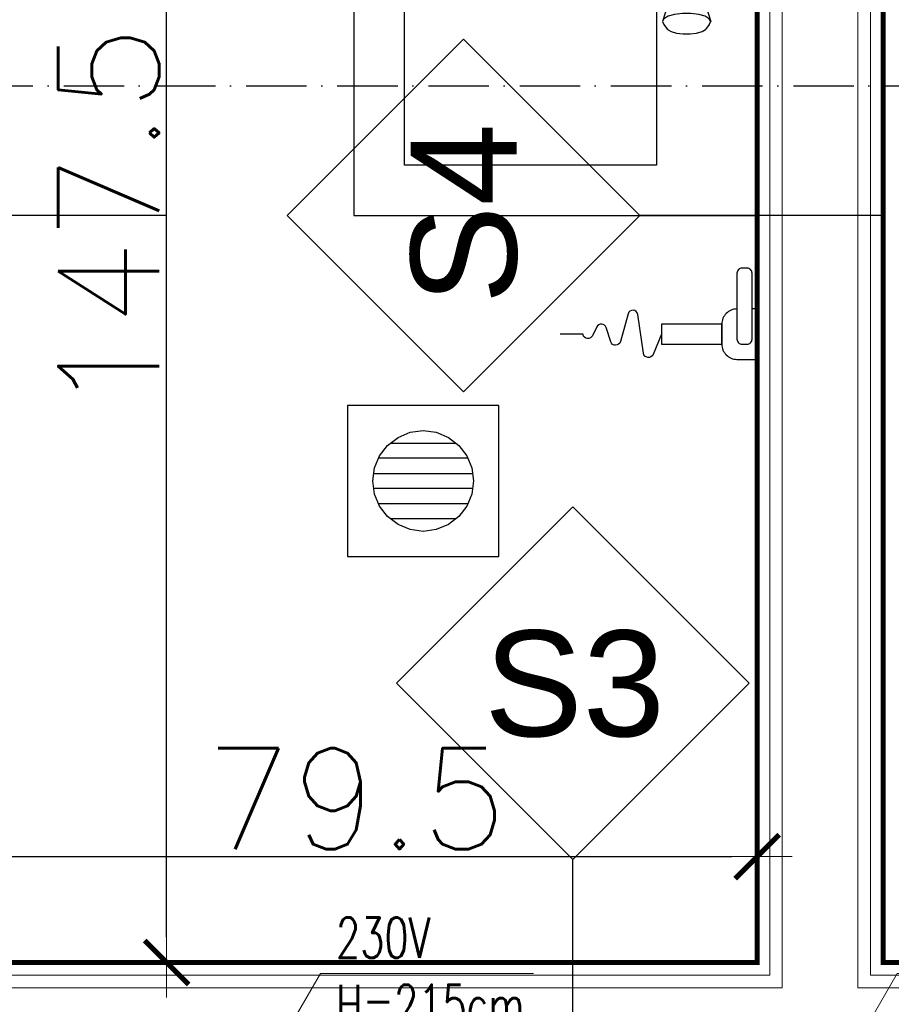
# Model space of a CAD drawing. Header units: metres. Extents: x 5541655 to 5610276, y 5589641 to 5627879.
# Tile 22 of 69: x 5604691 to 5604864, y 5625309 to 5625504. Entities that reach past the tile are written whole.
import ezdxf

# ---------------------------------------------------------------- set-up
doc = ezdxf.new("R2010")
doc.units = ezdxf.units.M
doc.header["$MEASUREMENT"] = 0
doc.linetypes.add('ACAD_ISO10W100', pattern=[18, 12, -3, 0, -3])
doc.layers.get('0').update_dxf_attribs({"linetype": 'CONTINUOUS', "lineweight": 18})
doc.layers.get('Defpoints').update_dxf_attribs({"linetype": 'CONTINUOUS'})
for name, color, linetype in [('2D- Siatka Modularna', 7, 'ACAD_ISO10W100'), ('Budowlane - Opisy', 7, 'CONTINUOUS'), ('Budowlane - Sciany Wew', 7, 'CONTINUOUS'), ('Indeksy_urządzeń_gastronomicznych', 242, 'CONTINUOUS'), ('Wyposazenie Wew - Urzadzenia Sanitarne', 6, 'CONTINUOUS'), ('znaczniki drzwi', 7, 'CONTINUOUS'), ('Ściany', 51, 'CONTINUOUS')]:
    doc.layers.add(name, color=color, linetype=linetype)
doc.layers.add('a___wymiary', color=7, linetype='CONTINUOUS', lineweight=18, true_color=0x000000)
for name, color, linetype, lineweight in [('CHLODNICTWO', 94, 'CONTINUOUS', 20), ('Instalacje elektryczne', 1, 'CONTINUOUS', 20), ('MDCP', 7, 'CONTINUOUS', 18), ('WYMIARY WEW', 251, 'CONTINUOUS', 13)]:
    doc.layers.add(name, color=color, linetype=linetype, lineweight=lineweight)
doc.styles.add('GENERATED_STYLE_2', font='arial.ttf')
doc.styles.add('JACEK_07', font='SIMPLEX.SHX', dxfattribs={"width": 0.7})
doc.styles.add('RomanS', font='romans.shx')
doc.styles.get("Standard").update_dxf_attribs({"font": 'simplex.shx'})
doc.dimstyles.new('1_50', dxfattribs={"dimtxt": 20, "dimasz": 5, "dimexe": 1.25, "dimexo": 0.625, "dimgap": 1.5, "dimtad": 1, "dimdec": 3, "dimlfac": 0.5, "dimrnd": 0.1, "dimdsep": 46, "dimtxsty": 'Standard', "dimblk": 'znacznik', "dimcen": 1.5, "dimse1": 1, "dimse2": 1, "dimclrd": 256, "dimclrt": 256, "dimazin": 0, "dimtfac": 1, "dimtdec": 3, "dimtmove": 0, "dimatfit": 3, "dimldrblk": 'znacznik', "dimfxl": 1, "dimarcsym": 0})

# ---------------------------------------------------------------- blocks, each defined once
blk = doc.blocks.new('Rectangular Floor Drain 13')
at = {"layer": 'Wyposazenie Wew - Urzadzenia Sanitarne'}
for p, q in [((-7.5, 7.5), (-7.5, -7.5)), ((7.5, 7.5), (-7.5, 7.5)), ((7.5, -7.5), (7.5, 7.5)), ((-1.294, 4.83), (0, 5)), ((0, 5), (1.294, 4.83)), ((-3.536, 3.536), (-2.5, 4.33)), ((-2.5, 4.33), (-1.294, 4.83)), ((1.294, 4.83), (2.5, 4.33)), ((2.5, 4.33), (3.536, 3.536)), ((-4.33, 2.5), (-3.536, 3.536)), ((-3.256, 3.75), (3.256, 3.75)), ((3.536, 3.536), (4.33, 2.5)), ((-4.83, 1.294), (-4.33, 2.5)), ((4.434, 2.25), (-4.434, 2.25)), ((4.33, 2.5), (4.83, 1.294)), ((-5, 0), (-4.83, 1.294)), ((4.83, 1.294), (5, 0)), ((-4.83, -1.294), (-5, 0)), ((-4.901, 0.75), (4.901, 0.75)), ((5, 0), (4.83, -1.294)), ((4.901, -0.75), (-4.901, -0.75)), ((-4.33, -2.5), (-4.83, -1.294)), ((4.83, -1.294), (4.33, -2.5)), ((-4.434, -2.25), (4.434, -2.25)), ((-3.536, -3.536), (-4.33, -2.5)), ((4.33, -2.5), (3.536, -3.536)), ((-2.5, -4.33), (-3.536, -3.536)), ((3.256, -3.75), (-3.256, -3.75)), ((3.536, -3.536), (2.5, -4.33)), ((-1.294, -4.83), (-2.5, -4.33)), ((0, -5), (-1.294, -4.83)), ((1.294, -4.83), (0, -5)), ((2.5, -4.33), (1.294, -4.83)), ((-7.5, -7.5), (7.5, -7.5))]:
    blk.add_line(p, q, dxfattribs=at)
blk = doc.blocks.new('Zlew tradycyjny 13')
at = {"layer": 'Wyposazenie Wew - Urzadzenia Sanitarne'}
for p, q in [((50, 40), (0, 40)), ((0, 40), (0, 0)), ((50, 0), (50, 40)), ((18.96, 35.255), (18.443, 34.879)), ((19.241, 35.4), (18.96, 35.255)), ((19.522, 35.255), (19.241, 35.4)), ((22.99, 34.203), (19.241, 35.4)), ((19.769, 34.839), (19.522, 35.255)), ((27.01, 34.203), (30.759, 35.4)), ((30.478, 35.255), (30.231, 34.839)), ((30.759, 35.4), (30.478, 35.255)), ((31.04, 35.255), (30.759, 35.4)), ((31.04, 35.255), (31.557, 34.879)), ((18.238, 34.532), (18.085, 34)), ((18.443, 34.879), (18.238, 34.532)), ((19.952, 34.2), (19.769, 34.839)), ((20.05, 33.417), (19.952, 34.2)), ((30.048, 34.2), (29.95, 33.417)), ((30.231, 34.839), (30.048, 34.2)), ((31.762, 34.532), (31.557, 34.879)), ((31.915, 34), (31.762, 34.532)), ((18.085, 34), (18.004, 33.347)), ((18.004, 33.347), (18.004, 32.653)), ((20.05, 32.583), (20.05, 33.417)), ((29.95, 33.417), (29.95, 32.583)), ((31.996, 33.347), (31.915, 34)), ((31.996, 32.653), (31.996, 33.347)), ((18.004, 32.653), (18.085, 32)), ((19.952, 31.8), (20.05, 32.583)), ((24.212, 33.139), (24.212, 11.113)), ((25.788, 11.113), (25.788, 33.139)), ((29.95, 32.583), (30.048, 31.8)), ((31.915, 32), (31.996, 32.653)), ((18.085, 32), (18.238, 31.468)), ((18.238, 31.468), (18.443, 31.121)), ((22.99, 31.797), (19.241, 30.6)), ((19.769, 31.161), (19.952, 31.8)), ((27.01, 31.797), (30.759, 30.6)), ((30.048, 31.8), (30.231, 31.161)), ((31.557, 31.121), (31.762, 31.468)), ((31.762, 31.468), (31.915, 32)), ((18.96, 30.745), (18.443, 31.121)), ((18.96, 30.745), (19.241, 30.6)), ((19.241, 30.6), (19.522, 30.745)), ((19.522, 30.745), (19.769, 31.161)), ((30.231, 31.161), (30.478, 30.745)), ((30.478, 30.745), (30.759, 30.6)), ((30.759, 30.6), (31.04, 30.745)), ((31.04, 30.745), (31.557, 31.121)), ((5, 5), (5, 30)), ((5, 30), (45, 30)), ((45, 30), (45, 5)), ((45, 5), (5, 5)), ((0, 0), (50, 0))]:
    blk.add_line(p, q, dxfattribs=at)
for centre, radius, start, end in [((25, 33), 3, 27.97653, 152.02347), ((25, 33), 1.675, 298.05488, 241.94512), ((25, 33), 0.8, 10, 170), ((25, 33), 3, 207.97653, 254.77469), ((25, 33), 3, 285.22531, 332.02347), ((25, 11.113), 0.788, 180, 0)]:
    blk.add_arc(centre, radius, start, end, dxfattribs=at)
blk = doc.blocks.new('gn-230')
at = {"layer": 'Instalacje elektryczne'}
for p, q in [((-15.65, -3.75), (-8.15, 3.75)), ((-4, 0), (-19.8, 0))]:
    blk.add_line(p, q, dxfattribs=at)
at = {"layer": 'Instalacje elektryczne', "lineweight": 30}
blk.add_lwpolyline([(-4, -4), (0, -4), (0, 4), (-4, 4)], close=True, dxfattribs=at)
at = {"layer": 'Instalacje elektryczne'}
blk.add_arc((-29.8, 0), 10, 270, 90, dxfattribs=at)
blk = doc.blocks.new('*U396')
for p, q in [((58.5, -16), (4, -16)), ((58.5, -31), (4, -31)), ((58.5, -46), (4, -46))]:
    blk.add_line(p, q)
at = {"color": 1}
blk.add_lwpolyline([(31.028, 0), (36.171, 8.904), (57.31, 8.904)], dxfattribs=at)
for points in [[(0, -65), (0, 0)], [(0, 0), (62.5, 0)], [(4, 0), (4, -65)], [(58.5, -65), (58.5, 0)], [(62.5, 0), (62.5, -65)], [(4, -4), (58.5, -4)], [(58.5, -4), (58.5, -61)], [(58.5, -61), (4, -61)], [(62.5, -65), (0, -65)]]:
    blk.add_lwpolyline(points)
blk.add_lwpolyline([(0, -65), (4, -65), (4, -123.5), (0, -123.5)], close=True)
blk.add_arc((0, -65), 58.5, 270, 0)
at = {"color": 1, "xscale": 0.5, "yscale": 0.5, "zscale": 0.5, "rotation": 89.99999999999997}
blk.add_blockref('gn-230', (31.028, 0), dxfattribs=at)
at = {"color": 1, "insert": (37.718, 14.461), "char_height": 4, "width": 32.45381, "attachment_point": 1, "style": 'RomanS'}
blk.add_mtext('{\\W0.7;230V\\PH=215cm}', dxfattribs=at)
at = {"color": 242, "insert": (31.25, -32.5), "char_height": 6, "width": 62.5, "attachment_point": 5, "style": 'JACEK_07'}
blk.add_mtext('REGAŁ\\PCHŁODNICZY\\P62,5cm\\PGastromax', dxfattribs=at)
at = {"layer": 'Indeksy_urządzeń_gastronomicznych', "color": 242, "insert": (1, -64), "char_height": 6, "width": 36.1, "attachment_point": 7, "style": 'JACEK_07'}
blk.add_mtext('\\pxql;{\\fArial|b0|i0|c238|p34;RCH1}', dxfattribs=at)
blk = doc.blocks.new('*U397')
at = {"color": 1}
blk.add_lwpolyline([(98.801, 0), (103.944, 8.904), (125.082, 8.904)], dxfattribs=at)
at = {"color": 1, "insert": (105.491, 14.461), "char_height": 4, "width": 32.45381, "attachment_point": 1, "style": 'RomanS'}
blk.add_mtext('{\\W0.7;230V\\PH=215cm}', dxfattribs=at)
blk = doc.blocks.new('kranik')
at = {"layer": 'Wyposazenie Wew - Urzadzenia Sanitarne', "flags": 128}
for points in [[(5587234.921, 5628975.985, 0.414214), (5587236.421, 5628977.485), (5587236.421, 5628979.485, 0.414214), (5587234.921, 5628980.985), (5587232.921, 5628980.985), (5587232.921, 5628975.985), (5587233.421, 5628975.985)], [(5587242.421, 5628978.485), (5587243.25, 5628980.493, -0.763382), (5587244.207, 5628980.373), (5587244.755, 5628976.538, 0.812896), (5587245.732, 5628976.475), (5587246.491, 5628979.223, -0.742851), (5587247.448, 5628979.245), (5587247.909, 5628977.837, 0.673417), (5587248.833, 5628977.773), (5587249.257, 5628978.639, -0.705472), (5587250.193, 5628978.533), (5587250.204, 5628978.485), (5587252.472, 5628978.485)]]:
    blk.add_lwpolyline(points, format="xyb", dxfattribs=at)
blk.add_lwpolyline([(5587234.421, 5628979.485), (5587233.921, 5628979.485, 0.414214), (5587233.421, 5628978.985), (5587233.421, 5628972.438, 0.414214), (5587233.921, 5628971.938), (5587234.421, 5628971.938, 0.414214), (5587234.921, 5628972.438), (5587234.921, 5628978.985, 0.414214)], format="xyb", close=True, dxfattribs=at)
blk.add_lwpolyline([(5587236.421, 5628979.485), (5587236.421, 5628977.485), (5587242.421, 5628977.485), (5587242.421, 5628979.485)], close=True, dxfattribs=at)
blk = doc.blocks.new('znacznik')
at = {"layer": 'a___wymiary'}
for p, q in [((0, 1.394), (0, -1.394)), ((1.394, 0), (-1.394, 0))]:
    blk.add_line(p, q, dxfattribs=at)
at = {"layer": 'a___wymiary', "const_width": 0.2}
blk.add_lwpolyline([(0.876, 0.876), (-0.876, -0.876)], dxfattribs=at)
blk = doc.blocks.new('*D983')
at = {"layer": 'Defpoints', "color": 0}
for p in [(5604710.64, 5625611.95), (5604719.99, 5625611.95), (5604710.48, 5625316.98)]:
    blk.add_point(p, dxfattribs=at)
at = {"layer": 'WYMIARY WEW', "lineweight": -2}
blk.add_line((5604719.99, 5625321.98), (5604719.99, 5625606.95), dxfattribs=at)
at = {"layer": 'WYMIARY WEW', "lineweight": -2, "xscale": 5, "yscale": 5, "zscale": 5}
for p, rotation in [((5604719.99, 5625611.95), 90), ((5604719.99, 5625316.98), 270)]:
    blk.add_blockref('znacznik', p, dxfattribs=dict(at, rotation=rotation))
at = {"layer": 'WYMIARY WEW', "insert": (5604708.49, 5625464.47), "char_height": 20, "attachment_point": 5, "rotation": 90}
blk.add_mtext('147.5', dxfattribs=at)
blk = doc.blocks.new('*D1011')
at = {"layer": 'Defpoints', "color": 0}
for p in [(5604837.17, 5625337.99), (5604678.07, 5625322.31), (5604837.17, 5625322.31)]:
    blk.add_point(p, dxfattribs=at)
at = {"layer": 'WYMIARY WEW', "lineweight": -2}
blk.add_line((5604683.07, 5625337.99), (5604832.17, 5625337.99), dxfattribs=at)
at = {"layer": 'WYMIARY WEW', "lineweight": -2, "xscale": 5, "yscale": 5, "zscale": 5, "rotation": 180}
blk.add_blockref('znacznik', (5604678.07, 5625337.99), dxfattribs=at)
at = {"layer": 'WYMIARY WEW', "lineweight": -2, "xscale": 5, "yscale": 5, "zscale": 5}
blk.add_blockref('znacznik', (5604837.17, 5625337.99), dxfattribs=at)
at = {"layer": 'WYMIARY WEW', "insert": (5604757.62, 5625349.49), "char_height": 20, "attachment_point": 5}
blk.add_mtext('79.5', dxfattribs=at)

msp = doc.modelspace()

# ---------------------------------------------------------------- linework, layer by layer
at = {"layer": '2D- Siatka Modularna', "lineweight": 25}
for q in [(5606162.0597, 5625490.9756), (5606465.0678, 5625490.9756)]:
    msp.add_line((5603342.0597, 5625490.9756), q, dxfattribs=at)
at = {"layer": 'Budowlane - Opisy'}
for p, q in [((5604778.8876, 5625500.2375), (5604743.8876, 5625465.2375)), ((5604813.8876, 5625465.2375), (5604778.8876, 5625500.2375)), ((5604743.8876, 5625465.2375), (5604778.8876, 5625430.2375)), ((5604778.8876, 5625430.2375), (5604813.8876, 5625465.2375)), ((5604862.1287, 5625465.2375), (5604813.8876, 5625465.2375)), ((5604800.621, 5625407.4387), (5604765.621, 5625372.4387)), ((5604835.621, 5625372.4387), (5604800.621, 5625407.4387)), ((5604765.621, 5625372.4387), (5604800.621, 5625337.4387)), ((5604800.621, 5625337.4387), (5604835.621, 5625372.4387)), ((5604800.621, 5625288.8843), (5604800.621, 5625337.4387))]:
    msp.add_line(p, q, dxfattribs=at)
at = {"layer": 'Budowlane - Sciany Wew', "color": 251, "linetype": 'Continuous', "lineweight": 20}
for points in [[(5604047.5294, 5625301.9811), (5604047.5294, 5625311.9811), (5603958.0597, 5625311.9811), (5603958.0597, 5625616.981), (5604008.0597, 5625616.981), (5604008.0597, 5625626.981), (5603958.0597, 5625626.981), (5603958.0597, 5626066.9797), (5604408.0617, 5626066.9812), (5604408.0617, 5625626.981), (5604218.0597, 5625626.981), (5604218.0597, 5625616.981), (5604448.0597, 5625616.981), (5604448.0597, 5625626.9803), (5604438.0617, 5625626.9817), (5604438.0617, 5626066.8797), (5604806.1597, 5626066.8797), (5604806.1597, 5625626.9796), (5604658.0597, 5625626.9796), (5604658.0597, 5625616.9784), (5604842.1684, 5625616.8793), (5604842.1684, 5625311.9812), (5604277.5294, 5625311.9803), (5604277.5294, 5625301.9811)], [(5604050.0294, 5625299.4811), (5604050.0294, 5625314.4811), (5603960.5597, 5625314.4811), (5603960.5597, 5625614.481), (5604010.5597, 5625614.481), (5604010.5597, 5625629.481), (5603960.5597, 5625629.481), (5603960.5597, 5626064.4797), (5604405.5617, 5626064.4811), (5604405.5617, 5625629.481), (5604215.5597, 5625629.481), (5604215.5597, 5625614.481), (5604450.5597, 5625614.481), (5604450.5597, 5625629.48), (5604440.5617, 5625629.4814), (5604440.5617, 5626064.3797), (5604803.6597, 5626064.3797), (5604803.6597, 5625629.4796), (5604655.5597, 5625629.4796), (5604655.5597, 5625614.4797), (5604839.6684, 5625614.3803), (5604839.6684, 5625314.4813), (5604275.0294, 5625314.4807), (5604275.0294, 5625299.4811)], [(5605478.0597, 5625311.9803), (5604857.1684, 5625311.9803), (5604857.1684, 5625692.8797), (5605469.3678, 5625692.8797)], [(5605480.5597, 5625314.4807), (5604859.6684, 5625314.4807), (5604859.6684, 5625690.3797), (5605471.8678, 5625690.3797)]]:
    msp.add_lwpolyline(points, dxfattribs=at)
at = {"layer": 'znaczniki drzwi'}
msp.add_line((5604719.9851, 5625465.2026), (5604660.1644, 5625465.2026), dxfattribs=at)
at = {"layer": 'Ściany', "color": 0, "const_width": 1}
for points in [[(5604052.5294, 5625296.9811), (5604052.5294, 5625316.9811), (5603963.0597, 5625316.9811), (5603963.0597, 5625611.981), (5604013.0597, 5625611.981), (5604013.0597, 5625631.981), (5603963.0597, 5625631.981), (5603963.0597, 5626061.9797), (5604403.0617, 5626061.9811), (5604403.0617, 5625631.981), (5604213.0597, 5625631.981), (5604213.0597, 5625611.981), (5604453.0597, 5625611.981), (5604453.0597, 5625631.9796), (5604443.0617, 5625631.981), (5604443.0617, 5626061.8797), (5604801.1597, 5626061.8797), (5604801.1597, 5625631.9796), (5604653.0597, 5625631.9796), (5604653.0597, 5625611.981), (5604837.1684, 5625611.881), (5604837.1684, 5625316.9811), (5604272.5294, 5625316.9811), (5604272.5294, 5625296.9811)], [(5605483.0597, 5625316.9811), (5604862.1684, 5625316.9811), (5604862.1684, 5625687.8797), (5605474.3678, 5625687.8797)]]:
    msp.add_lwpolyline(points, dxfattribs=at)

# ---------------------------------------------------------------- block references
at = {"layer": 'CHLODNICTWO', "xscale": 2, "yscale": 2, "zscale": 2}
for name, p in [('*U397', (5604542.621, 5625296.9797)), ('*U396', (5604792.621, 5625296.9797))]:
    msp.add_blockref(name, p, dxfattribs=at)
at = {"layer": 'MDCP', "xscale": 2, "yscale": 2, "zscale": 2, "rotation": 180}
msp.add_blockref('kranik', (16779303.0094, 16883398.649), dxfattribs=at)
at = {"layer": 'Wyposazenie Wew - Urzadzenia Sanitarne', "xscale": 2, "yscale": 2, "zscale": 200}
for name, p, rotation in [('Zlew tradycyjny 13', (5604757.1684, 5625565.2375), 270), ('Rectangular Floor Drain 13', (5604770.9067, 5625412.5391), 180)]:
    msp.add_blockref(name, p, dxfattribs=dict(at, rotation=rotation))

# ---------------------------------------------------------------- texts
at = {"layer": 'Budowlane - Opisy', "insert": (5604789.725, 5625447.6242), "char_height": 21, "attachment_point": 7, "rotation": 90, "style": 'GENERATED_STYLE_2'}
msp.add_mtext('{S4}', dxfattribs=at)
at = {"layer": 'Budowlane - Opisy', "insert": (5604783.0078, 5625361.5731), "char_height": 21, "attachment_point": 7, "style": 'GENERATED_STYLE_2'}
msp.add_mtext('{S3}', dxfattribs=at)

# ---------------------------------------------------------------- dimensions: what is measured, and where the dimension line sits
at = {"layer": 'WYMIARY WEW'}
dim = msp.add_linear_dim(base=(5604719.9851, 5625611.9506), p1=(5604710.4842, 5625316.9811), p2=(5604710.6402, 5625611.9506), angle=90, dimstyle='1_50', dxfattribs=at)
dim.commit()
dim.dimension.update_dxf_attribs({"geometry": '*D983', "text_midpoint": (5604708.4851, 5625464.4659)})
dim = msp.add_linear_dim(base=(5604837.1684, 5625337.9941), p1=(5604678.0684, 5625322.3059), p2=(5604837.1684, 5625322.3059), dimstyle='1_50', dxfattribs=at)
dim.commit()
dim.dimension.update_dxf_attribs({"geometry": '*D1011', "text_midpoint": (5604757.6184, 5625349.4941)})

doc.saveas('drawing.dxf')
